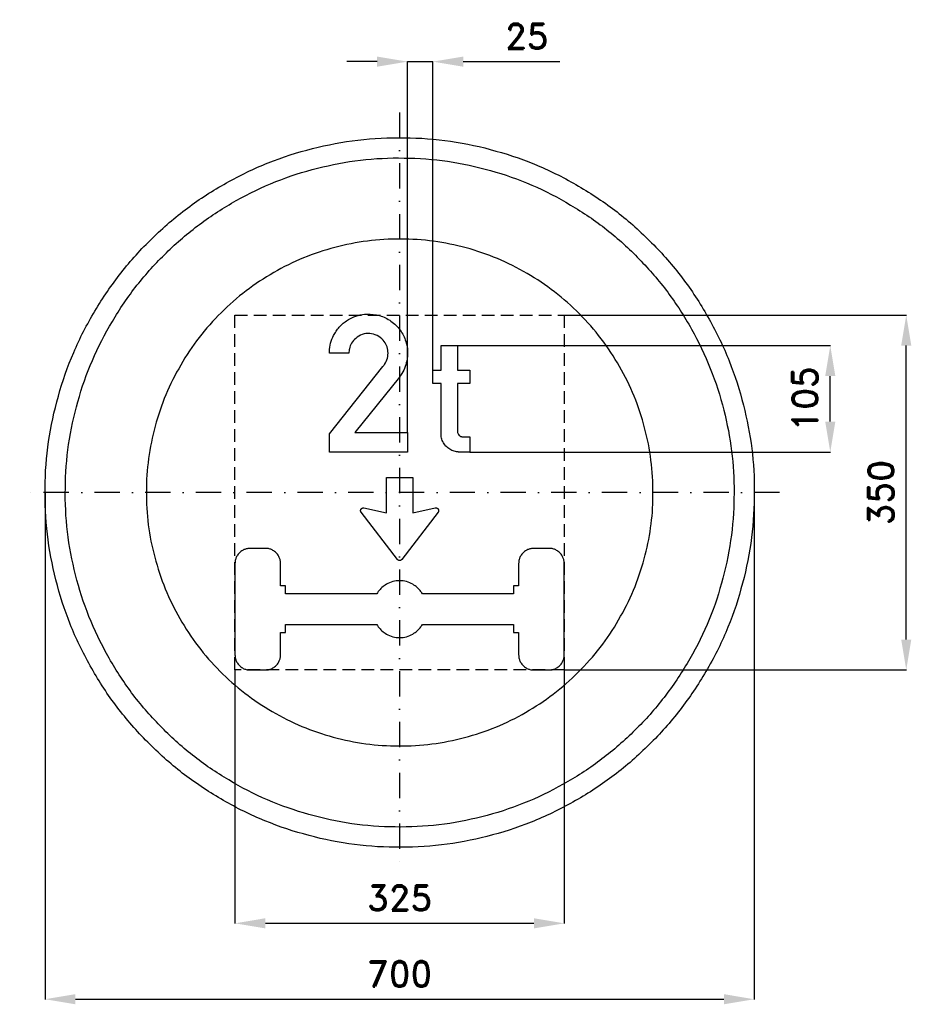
# Model space of a CAD drawing. Header units: millimetres. Extents: x -375 to 505, y -505 to 467.
import ezdxf

# ---------------------------------------------------------------- set-up
doc = ezdxf.new("R2010")
doc.units = ezdxf.units.MM
doc.header["$LTSCALE"] = 5
doc.linetypes.add('ČERCHOVANÁX2', pattern=[2, 1, -0.5, 0, -0.5])
doc.linetypes.add('ČÁRKOVANÁX2', pattern=[1.5, 1, -0.5])
doc.layers.add('Kóty', color=2, linetype='Continuous')
doc.layers.add('Značka', color=7, linetype='Continuous')
doc.styles.get("Standard").update_dxf_attribs({"font": 'romand.shx', "height": 25})
doc.dimstyles.get("Standard").update_dxf_attribs({"dimtxt": 25, "dimasz": 30, "dimexe": 0.18, "dimexo": 0.0625, "dimgap": 12.5, "dimtad": 1, "dimdec": 0, "dimzin": 0, "dimdsep": 46, "dimtxsty": 'Standard', "dimcen": 0.09, "dimadec": 0, "dimazin": 0, "dimtfac": 1, "dimtdec": 0, "dimtofl": 0, "dimtmove": 0, "dimatfit": 3, "dimfxl": 1, "dimtolj": 1, "dimtzin": 0, "dimarcsym": 0})

# ---------------------------------------------------------------- blocks, each defined once
blk = doc.blocks.new('*D2')
at = {"layer": 'Defpoints', "color": 0, "transparency": 16777216}
for p in [(57.01, 145), (425.05, 145), (69.16, 40)]:
    blk.add_point(p, dxfattribs=at)
at = {"layer": 'Kóty', "color": 0, "lineweight": -2, "transparency": 16777216}
for p, q in [((57.08, 145), (425.23, 145)), ((425.05, 70), (425.05, 115)), ((69.22, 40), (425.23, 40))]:
    blk.add_line(p, q, dxfattribs=at)
at = {"layer": 'Kóty', "color": 0, "transparency": 16777216}
for points in [[(420.05, 115), (430.05, 115), (425.05, 145)], [(420.05, 70), (430.05, 70), (425.05, 40)]]:
    blk.add_solid(points, dxfattribs=at)
at = {"layer": 'Kóty', "color": 0, "transparency": 16777216, "insert": (400.05, 92.5), "char_height": 25, "attachment_point": 5, "rotation": 90}
blk.add_mtext('\\A1;105', dxfattribs=at)
blk = doc.blocks.new('*D3')
at = {"layer": 'Defpoints', "color": 0, "transparency": 16777216}
for p in [(32.76, 425.15), (32.76, 107.64), (7.76, 59.27)]:
    blk.add_point(p, dxfattribs=at)
at = {"layer": 'Kóty', "color": 0, "lineweight": -2, "transparency": 16777216}
for p, q in [((-22.24, 425.15), (-52.24, 425.15)), ((7.76, 59.33), (7.76, 425.33)), ((32.76, 107.7), (32.76, 425.33)), ((62.76, 425.15), (158.24, 425.15))]:
    blk.add_line(p, q, dxfattribs=at)
at = {"layer": 'Kóty', "color": 0, "transparency": 16777216}
for points in [[(-22.24, 430.15), (-22.24, 420.15), (7.76, 425.15)], [(62.76, 430.15), (62.76, 420.15), (32.76, 425.15)]]:
    blk.add_solid(points, dxfattribs=at)
at = {"layer": 'Kóty', "color": 0, "transparency": 16777216, "insert": (125.5, 450.15), "char_height": 25, "attachment_point": 5}
blk.add_mtext('\\A1;25', dxfattribs=at)
blk = doc.blocks.new('*D4')
at = {"layer": 'Defpoints', "color": 0, "transparency": 16777216}
for p in [(162.5, 175), (162.5, 175), (500.05, 175), (500.05, 175), (162.5, -175), (162.5, -175)]:
    blk.add_point(p, dxfattribs=at)
at = {"layer": 'Kóty', "color": 0, "lineweight": -2, "transparency": 16777216}
for p, q in [((162.56, 175), (500.23, 175)), ((162.56, 175), (500.23, 175)), ((500.05, -145), (500.05, 145)), ((500.05, -145), (500.05, 145)), ((162.56, -175), (500.23, -175)), ((162.56, -175), (500.23, -175))]:
    blk.add_line(p, q, dxfattribs=at)
at = {"layer": 'Kóty', "color": 0, "transparency": 16777216}
for points in [[(495.05, 145), (505.05, 145), (500.05, 175)], [(495.05, 145), (505.05, 145), (500.05, 175)], [(495.05, -145), (505.05, -145), (500.05, -175)], [(495.05, -145), (505.05, -145), (500.05, -175)]]:
    blk.add_solid(points, dxfattribs=at)
at = {"layer": 'Kóty', "color": 0, "transparency": 16777216, "insert": (475.05, 0), "char_height": 25, "attachment_point": 5, "rotation": 90}
blk.add_mtext('\\A1;350', dxfattribs=at)
blk.add_mtext('\\A1;350', dxfattribs=at)
blk = doc.blocks.new('*D5')
at = {"layer": 'Defpoints', "color": 0, "transparency": 16777216}
for p in [(-162.5, -175), (162.56, -175), (162.56, -424.91)]:
    blk.add_point(p, dxfattribs=at)
at = {"layer": 'Kóty', "color": 0, "lineweight": -2, "transparency": 16777216}
for p, q in [((-162.5, -175.06), (-162.5, -425.09)), ((162.56, -175.06), (162.56, -425.09)), ((-132.5, -424.91), (132.56, -424.91))]:
    blk.add_line(p, q, dxfattribs=at)
at = {"layer": 'Kóty', "color": 0, "transparency": 16777216}
for points in [[(-132.5, -419.91), (-132.5, -429.91), (-162.5, -424.91)], [(132.56, -419.91), (132.56, -429.91), (162.56, -424.91)]]:
    blk.add_solid(points, dxfattribs=at)
at = {"layer": 'Kóty', "color": 0, "transparency": 16777216, "insert": (0.03, -399.91), "char_height": 25, "attachment_point": 5}
blk.add_mtext('\\A1;325', dxfattribs=at)
blk = doc.blocks.new('*D6')
at = {"layer": 'Defpoints', "color": 0, "transparency": 16777216}
for p in [(-349.98, 0), (350.05, 0.12), (350.05, -499.82)]:
    blk.add_point(p, dxfattribs=at)
at = {"layer": 'Kóty', "color": 0, "lineweight": -2, "transparency": 16777216}
for p, q in [((350.05, 0.06), (350.05, -500)), ((-349.98, -0.06), (-349.98, -500)), ((-319.98, -499.82), (320.05, -499.82))]:
    blk.add_line(p, q, dxfattribs=at)
at = {"layer": 'Kóty', "color": 0, "transparency": 16777216}
for points in [[(-319.98, -494.82), (-319.98, -504.82), (-349.98, -499.82)], [(320.05, -494.82), (320.05, -504.82), (350.05, -499.82)]]:
    blk.add_solid(points, dxfattribs=at)
at = {"layer": 'Kóty', "color": 0, "transparency": 16777216, "insert": (0.04, -474.82), "char_height": 25, "attachment_point": 5}
blk.add_mtext('\\A1;700', dxfattribs=at)

msp = doc.modelspace()

# ---------------------------------------------------------------- linework, layer by layer
at = {"layer": 'Kóty'}
for p, q in [((425.05, 70), (425.05, 100)), ((69.28, 40), (425.23, 40))]:
    msp.add_line(p, q, dxfattribs=at)
for points in [[(7.76, 425.15), (32.76, 425.15)], [(-42.5, -424.91), (42.5, -424.91)]]:
    msp.add_lwpolyline(points, dxfattribs=at)
at = {"layer": 'Značka', "color": 6, "linetype": 'ČERCHOVANÁX2', "lineweight": 25, "ltscale": 5}
for p, q in [((0, 375), (0, -375)), ((375, 0), (-375, 0))]:
    msp.add_line(p, q, dxfattribs=at)
at = {"layer": 'Značka', "color": 5}
for points in [[(350.05, 0.12), (350.04, -2.17), (350.02, -4.46, -0.032168), (346.54, -50.09, -0.035723), (336.91, -94.89, -0.036667), (321.88, -138.14, -0.034754), (300.84, -178.83, -0.034039), (275.01, -216.66, -0.034453), (244.28, -250.59, -0.03456), (209.56, -280.44, -0.034426), (171.07, -305.25, -0.034389), (129.8, -325.1, -0.034418), (86.2, -339.11, -0.034424), (41.21, -347.61, -0.034417), (-4.53, -349.85, -0.034416), (-50.19, -346.41, -0.034417), (-94.95, -336.74, -0.034417), (-138.17, -321.6, -0.034417), (-178.9, -300.67, -0.034417), (-216.73, -274.86, -0.034417), (-250.66, -244.11, -0.034417), (-280.51, -209.39, -0.034417), (-305.32, -170.9, -0.034417), (-325.17, -129.63, -0.034417), (-339.18, -86.04, -0.034417), (-347.67, -41.04, -0.034417), (-349.92, 4.7, -0.034417), (-346.48, 50.36, -0.034417), (-336.81, 95.12, -0.034417), (-321.67, 138.34, -0.034417), (-300.74, 179.07, -0.034417), (-274.93, 216.89, -0.034416), (-244.18, 250.82, -0.034418), (-209.45, 280.68, -0.034417), (-170.97, 305.49, -0.034415), (-129.7, 325.34, -0.034415), (-86.1, 339.35, -0.034415), (-41.11, 347.84, -0.034416), (4.63, 350.09, -0.034417), (50.29, 346.65, -0.034417), (95.05, 336.98, -0.034417), (138.27, 321.83, -0.034417), (179, 300.91, -0.034417), (216.82, 275.1, -0.034407), (250.76, 244.35, -0.034414), (280.62, 209.62, -0.034488), (305.42, 171.14, -0.034419), (325.25, 129.88, -0.034077), (339.28, 86.27, -0.03279), (347.56, 43.5, -0.034265), (350.05, 0.12)], [(-69.3, 40), (-69.3, 58.04), (-16.5, 124.5), (-15.72, 125.48, 0.012118), (-14.98, 126.48, 0.082989), (-12.12, 132.49, 0.094407), (-11.49, 139.11, 0.092139), (-12.89, 145.11, 0.084044), (-16.29, 150.31, 0.09814), (-22.26, 154.97, 0.106047), (-29.52, 156.9, 0.106172), (-36.9, 155.97, 0.099952), (-43.38, 152.16, 0.08372), (-47.42, 147.49, 0.091648), (-49.59, 141.84, 0.026144), (-49.91, 139.76, 0.008696), (-50.09, 137.65), (-69.3, 137.65, -0.00338), (-69.26, 139.46, -0.010108), (-69.16, 141.28, -0.059423), (-67.56, 149.38, -0.058232), (-64.1, 156.96, -0.07215), (-57.68, 165.26, -0.072228), (-49.19, 171.39, -0.061483), (-41.04, 174.74, -0.059936), (-32.3, 176.04, -0.083057), (-19.83, 174.59, -0.087046), (-8.51, 169.08, -0.087769), (0.57, 160.34, -0.087802), (6.1, 149.1, -0.068482), (7.82, 139.5, -0.062423), (7, 129.75, -0.050689), (4.88, 122.49, -0.061845), (1.25, 115.97, -0.008357), (0.53, 114.98), (-0.21, 114.01), (-44.07, 59.27), (7.76, 59.27), (7.76, 40), (-69.3, 40)], [(69.16, 40), (58.97, 40), (58.18, 40.05, -0.007879), (57.39, 40.11, -0.063537), (52.75, 41.15, -0.071656), (48.53, 43.39, -0.079316), (44.72, 46.97, -0.07178), (42.13, 51.53, -0.036577), (41.35, 53.75, -0.046822), (40.96, 56.04, -0.009298), (40.92, 56.6), (40.9, 57.15), (40.9, 107.64), (32.76, 107.64), (32.76, 120.83), (40.9, 120.83), (40.9, 145), (57.01, 145), (57.01, 120.83), (69.29, 120.83), (69.3, 107.64), (57.01, 107.64), (57.01, 60.45), (57.05, 60.14), (57.09, 59.84, 0.048115), (57.4, 58.48, 0.071757), (58.03, 57.22, 0.101994), (59.35, 55.88, 0.119765), (61.08, 55.22, 0.019561), (61.41, 55.17), (61.75, 55.15), (69.16, 55.15), (69.16, 40)], [(13, 15), (13, -20), (35.21, -15.12), (35.34, -15.09), (35.34, -15.09), (35.35, -15.09), (35.38, -15.08), (35.4, -15.08), (35.44, -15.08), (35.47, -15.07, -0.013247), (35.6, -15.06, -0.014063), (35.73, -15.05), (35.86, -15.05), (36, -15.06), (36.13, -15.07), (36.26, -15.09), (36.39, -15.12), (36.52, -15.15), (36.68, -15.2), (36.84, -15.26), (36.99, -15.32), (37.14, -15.4), (37.28, -15.49), (37.41, -15.58), (37.54, -15.69), (37.67, -15.8), (37.78, -15.92), (37.89, -16.04), (38, -16.17), (38.09, -16.31), (38.18, -16.45), (38.25, -16.6), (38.32, -16.75), (38.37, -16.91), (38.42, -17.07), (38.46, -17.23), (38.49, -17.4), (38.51, -17.56), (38.51, -17.73), (38.51, -17.89), (38.5, -18.06), (38.47, -18.22), (38.45, -18.36), (38.42, -18.48), (38.38, -18.61), (38.34, -18.74), (38.29, -18.86), (38.23, -18.98), (38.18, -19.08), (38.13, -19.17), (38.11, -19.19), (38.1, -19.21), (38.02, -19.32), (37.95, -19.43), (2.16, -65.96), (2.08, -66.05), (2, -66.15), (1.98, -66.17), (1.96, -66.18), (1.89, -66.25), (1.82, -66.32), (1.73, -66.4), (1.63, -66.48), (1.53, -66.55), (1.42, -66.62), (1.31, -66.68), (1.2, -66.74), (1.06, -66.81, -0.016013), (0.92, -66.86, -0.017416), (0.77, -66.91, -0.015626), (0.62, -66.95, -0.015513), (0.46, -66.98, -0.017375), (0.31, -67, -0.016144), (0.16, -67.02), (0, -67.02), (-0.16, -67.02), (-0.31, -67), (-0.46, -66.98), (-0.62, -66.95), (-0.77, -66.91), (-0.92, -66.86), (-1.06, -66.81), (-1.2, -66.74), (-1.31, -66.68), (-1.42, -66.62), (-1.53, -66.56), (-1.63, -66.48), (-1.73, -66.41), (-1.82, -66.33), (-1.89, -66.26), (-1.96, -66.18), (-1.98, -66.17), (-2, -66.15), (-2.08, -66.05), (-2.16, -65.96), (-37.95, -19.43), (-38.02, -19.32), (-38.1, -19.21), (-38.11, -19.19), (-38.13, -19.17), (-38.18, -19.08), (-38.23, -18.98), (-38.29, -18.86), (-38.34, -18.74), (-38.38, -18.61), (-38.42, -18.48), (-38.45, -18.36), (-38.47, -18.22), (-38.5, -18.06, -0.016947), (-38.51, -17.89, -0.018551), (-38.51, -17.73, -0.016701), (-38.51, -17.56, -0.016446), (-38.49, -17.4, -0.018141), (-38.46, -17.23, -0.016832), (-38.42, -17.07, -0.012596), (-38.37, -16.91, -0.012536), (-38.32, -16.75, -0.017021), (-38.25, -16.6, -0.018305), (-38.18, -16.45, -0.016264), (-38.09, -16.31, -0.016218), (-38, -16.17, -0.017992), (-37.89, -16.04, -0.016897), (-37.78, -15.92, -0.012834), (-37.67, -15.8, -0.013022), (-37.54, -15.69, -0.016898), (-37.41, -15.59, -0.01792), (-37.28, -15.49, -0.016267), (-37.14, -15.4), (-36.99, -15.33), (-36.84, -15.26), (-36.68, -15.2), (-36.52, -15.15), (-36.39, -15.12), (-36.26, -15.09), (-36.13, -15.07), (-36, -15.05), (-35.86, -15.05), (-35.73, -15.05), (-35.63, -15.05), (-35.52, -15.06), (-35.49, -15.07), (-35.47, -15.07), (-35.34, -15.09), (-35.21, -15.12), (-13, -20), (-13, 15), (13, 15)], [(117.5, -92), (112.5, -92), (112.5, -100), (22.5, -100), (21.78, -98.85, 0.010746), (21.02, -97.72, 0.055776), (17.42, -93.66, 0.056014), (12.99, -90.48, 0.069617), (6.74, -87.84, 0.06983), (0, -87, 0.069538), (-6.73, -87.85, 0.067806), (-12.99, -90.48, 0.055979), (-17.45, -93.65, 0.061085), (-21.02, -97.72, 0.012238), (-21.78, -98.85), (-22.5, -100), (-112.5, -100), (-112.5, -92), (-117.5, -92), (-117.5, -70, 0.003559), (-117.53, -69.22, 0.010734), (-117.58, -68.43, 0.055716), (-118.21, -65.37, 0.056169), (-119.51, -62.5, 0.069693), (-121.87, -59.38, 0.068354), (-125, -57.01, 0.056433), (-127.87, -55.69, 0.061134), (-130.93, -55.08), (-131.72, -55.03), (-132.5, -55), (-147.5, -55), (-148.28, -55.03), (-149.07, -55.08, 0.055717), (-152.13, -55.71, 0.056159), (-155, -57.01, 0.069682), (-158.12, -59.37, 0.068354), (-160.49, -62.5, 0.056429), (-161.81, -65.37, 0.061124), (-162.42, -68.43, 0.012196), (-162.47, -69.22, 0.004085), (-162.5, -70), (-162.5, -160, 0.0036), (-162.47, -160.78, 0.010736), (-162.42, -161.57, 0.055717), (-161.79, -164.63, 0.056163), (-160.49, -167.5, 0.069688), (-158.13, -170.62, 0.068352), (-155, -172.99, 0.056426), (-152.13, -174.31, 0.061125), (-149.07, -174.92, 0.012196), (-148.28, -174.97, 0.004046), (-147.5, -175), (-132.5, -175, 0.003561), (-131.72, -174.97, 0.010736), (-130.93, -174.92, 0.055717), (-127.87, -174.29, 0.056163), (-125, -172.99, 0.069691), (-121.88, -170.63, 0.068354), (-119.51, -167.5, 0.056428), (-118.19, -164.63, 0.061115), (-117.58, -161.57, 0.012196), (-117.53, -160.79), (-117.5, -160), (-117.5, -138), (-112.5, -138), (-112.5, -130), (-22.5, -130), (-21.78, -131.15, 0.01074), (-21.02, -132.28, 0.05577), (-17.42, -136.34, 0.056021), (-12.99, -139.52, 0.069621), (-6.74, -142.16, 0.069826), (0, -143, 0.069535), (6.73, -142.15, 0.067808), (12.99, -139.52, 0.055978), (17.45, -136.35, 0.061071), (21.02, -132.28, 0.012226), (21.78, -131.15), (22.5, -130), (112.5, -130), (112.5, -138), (117.5, -138), (117.5, -160), (117.53, -160.78), (117.58, -161.57, 0.055717), (118.21, -164.63, 0.056159), (119.51, -167.5, 0.069685), (121.87, -170.62, 0.068357), (125, -172.99, 0.056429), (127.87, -174.31, 0.061124), (130.93, -174.92, 0.012196), (131.71, -174.97), (132.5, -175), (147.5, -175, 0.003559), (148.28, -174.97, 0.010731), (149.07, -174.92, 0.055718), (152.13, -174.29, 0.056169), (155, -172.99, 0.069693), (158.12, -170.63, 0.068354), (160.49, -167.5, 0.056406), (161.81, -164.63, 0.061105), (162.42, -161.57), (162.47, -160.79), (162.5, -160), (162.5, -70), (162.47, -69.22), (162.42, -68.43, 0.055707), (161.79, -65.37, 0.056156), (160.49, -62.5, 0.069693), (158.13, -59.38, 0.068351), (155, -57.01, 0.056433), (152.13, -55.69, 0.061132), (149.07, -55.08, 0.012176), (148.28, -55.03, 0.004047), (147.5, -55), (132.5, -55, 0.003617), (131.71, -55.03, 0.010734), (130.93, -55.08, 0.055716), (127.87, -55.71, 0.056165), (125, -57.01, 0.069687), (121.88, -59.37, 0.068357), (119.51, -62.5, 0.056433), (118.19, -65.37, 0.061133), (117.58, -68.43), (117.53, -69.22), (117.5, -70), (117.5, -92)]]:
    msp.add_lwpolyline(points, format="xyb", dxfattribs=at)
at = {"layer": 'Značka', "color": 1}
for points in [[(330.05, 0.12), (330.04, -2.04), (330.02, -4.2, -0.032166), (326.74, -47.22, -0.035722), (317.66, -89.46, -0.036665), (303.49, -130.24, -0.034754), (283.65, -168.61, -0.034039), (259.3, -204.27, -0.034453), (230.32, -236.26, -0.03456), (197.59, -264.41, -0.034426), (161.29, -287.8, -0.034389), (122.38, -306.52, -0.034418), (81.28, -319.73, -0.034424), (38.85, -327.74, -0.034417), (-4.27, -329.85, -0.034416), (-47.32, -326.61, -0.034417), (-89.53, -317.49, -0.034417), (-130.27, -303.21, -0.034416), (-168.68, -283.49, -0.034417), (-204.34, -259.15, -0.034417), (-236.33, -230.15, -0.034417), (-264.48, -197.41, -0.034417), (-287.87, -161.13, -0.034417), (-306.59, -122.22, -0.034417), (-319.8, -81.11, -0.034417), (-327.8, -38.69, -0.034417), (-329.92, 4.44, -0.034417), (-326.68, 47.49, -0.034417), (-317.56, 89.69, -0.034417), (-303.28, 130.44, -0.034416), (-283.55, 168.85, -0.034417), (-259.22, 204.51, -0.034418), (-230.22, 236.5, -0.034417), (-197.48, 264.65, -0.034415), (-161.2, 288.04, -0.034416), (-122.29, 306.76, -0.034417), (-81.18, 319.96, -0.034418), (-38.75, 327.97, -0.034417), (4.37, 330.09, -0.034417), (47.42, 326.84, -0.034417), (89.62, 317.73, -0.034415), (130.37, 303.45, -0.034416), (168.78, 283.72, -0.034418), (204.44, 259.39, -0.034406), (236.43, 230.39, -0.034413), (264.58, 197.65, -0.034487), (287.97, 161.36, -0.034418), (306.67, 122.47, -0.034077), (319.9, 81.35, -0.032792), (327.7, 41.02, -0.034265), (330.05, 0.12)], [(250.05, 0.12), (250.04, 1.75), (250.03, 3.39, 0.032169), (247.54, 35.98, 0.035722), (240.66, 67.98, 0.036667), (229.93, 98.88, 0.034753), (214.9, 127.94, 0.03404), (196.45, 154.96, 0.034453), (174.5, 179.19, 0.034563), (149.7, 200.52, 0.034428), (122.2, 218.24, 0.03439), (92.73, 232.42, 0.034416), (61.59, 242.43, 0.034424), (29.45, 248.49, 0.034418), (-3.22, 250.1, 0.034416), (-35.84, 247.64, 0.034415), (-67.81, 240.73, 0.034415), (-98.68, 229.92, 0.034416), (-127.77, 214.97, 0.034418), (-154.79, 196.53, 0.034417), (-179.03, 174.57, 0.034415), (-200.35, 149.76, 0.034417), (-218.07, 122.27, 0.034416), (-232.25, 92.8, 0.034416), (-242.26, 61.66, 0.034417), (-248.32, 29.52, 0.034417), (-249.93, -3.15, 0.034417), (-247.47, -35.77, 0.034417), (-240.56, -67.74, 0.034417), (-229.75, -98.61, 0.034417), (-214.8, -127.7, 0.034416), (-196.36, -154.72, 0.034416), (-174.4, -178.96, 0.034417), (-149.6, -200.28, 0.034417), (-122.11, -218.01, 0.034417), (-92.63, -232.18, 0.034417), (-61.49, -242.19, 0.034416), (-29.35, -248.26, 0.034416), (3.32, -249.86, 0.034417), (35.94, -247.4, 0.034418), (67.91, -240.5, 0.034416), (98.78, -229.68, 0.034417), (127.87, -214.73, 0.034417), (154.89, -196.3, 0.034405), (179.13, -174.33, 0.034415), (200.45, -149.52, 0.034488), (218.17, -122.04, 0.034417), (232.34, -92.57, 0.034078), (242.36, -61.42, 0.032788), (248.27, -30.87, 0.034264), (250.05, 0.12)]]:
    msp.add_lwpolyline(points, format="xyb", dxfattribs=at)
at = {"layer": 'Značka', "color": 6, "linetype": 'ČÁRKOVANÁX2', "ltscale": 2.5}
msp.add_lwpolyline([(-162.5, -175), (-162.5, 175), (162.5, 175), (162.5, -175), (-162.5, -175)], dxfattribs=at)

# ---------------------------------------------------------------- dimensions: what is measured, and where the dimension line sits
at = {"layer": 'Kóty'}
for base, p1, p2, picture, middle in [((32.76, 425.15), (7.76, 59.27), (32.76, 107.64), '*D3', (125.5, 450.15)), ((350.05, -499.82), (-349.98, 0), (350.05, 0.12), '*D6', (0.04, -474.82)), ((162.56, -424.91), (-162.5, -175), (162.56, -175), '*D5', (0.03, -399.91))]:
    dim = msp.add_linear_dim(base=base, p1=p1, p2=p2, dimstyle='Standard', dxfattribs=at)
    dim.commit()
    dim.dimension.update_dxf_attribs({"geometry": picture, "text_midpoint": middle})
for base, p1, p2, picture, middle in [((500.05, 175), (162.5, -175), (162.5, 175), '*D4', (475.05, 0)), ((425.05, 145), (69.16, 40), (57.01, 145), '*D2', (400.05, 92.5))]:
    dim = msp.add_linear_dim(base=base, p1=p1, p2=p2, angle=90, dimstyle='Standard', dxfattribs=at)
    dim.commit()
    dim.dimension.update_dxf_attribs({"geometry": picture, "text_midpoint": middle})

doc.saveas('drawing.dxf')
